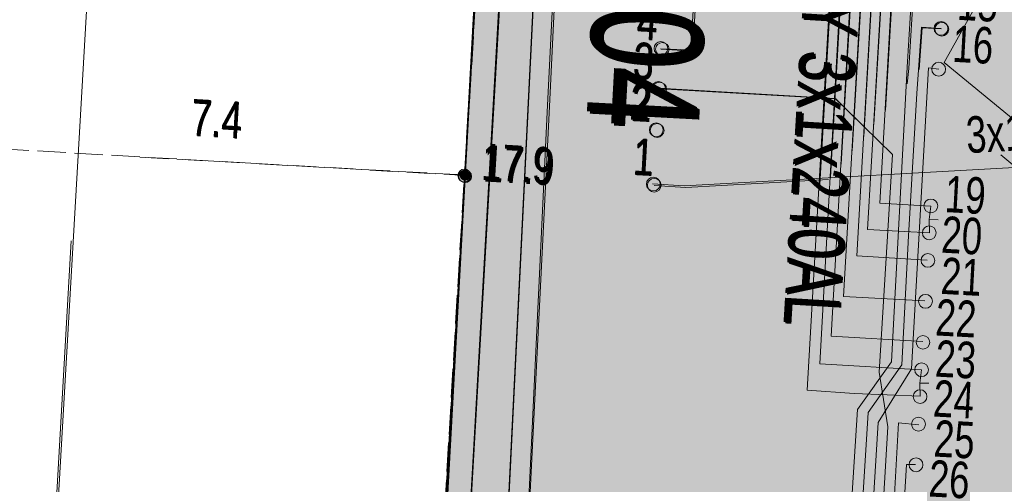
# Model space of a CAD drawing. Header units: metres. Extents: x -740 to 758, y -633 to 854.
# Tile 211 of 256: x -396 to -382, y 249 to 256. Entities that reach past the tile are written whole.
import ezdxf

# ---------------------------------------------------------------- set-up
doc = ezdxf.new("R2010")
doc.units = ezdxf.units.M
doc.header["$MEASUREMENT"] = 0
doc.linetypes.add('416_125', pattern=[0.5408, 0.416, -0.1248])
for name, color, linetype in [('Gis.LOVION', 7, 'Continuous'), ('Grundkarte.LOVION', 7, 'Continuous'), ('Grundkarte_Text.LOVION', 7, 'Continuous'), ('Strom.LOVION', 7, 'Continuous'), ('StromBemass.LOVION', 7, 'Continuous'), ('Telko.LOVION', 7, 'Continuous')]:
    doc.layers.add(name, color=color, linetype=linetype)
doc.styles.add('ERSTELLTER_STIL_1', font='arial.ttf')

msp = doc.modelspace()

# ---------------------------------------------------------------- hatches: boundary and pattern name
at = {"layer": 'Grundkarte.LOVION', "linetype": 'Continuous', "lineweight": 18}
for points in [[(-390.277, 247.866), (-390.426, 247.881), (-390.506, 246.277), (-374.922, 265.239), (-375.961, 265.285), (-375.982, 265.194), (-387.085, 265.705), (-387.076, 265.912), (-389.271, 265.993), (-389.479, 266.003), (-389.581, 263.717), (-389.405, 263.734)], [(-390.287, 247.874), (-390.436, 247.889), (-390.585, 245.48), (-390.494, 245.46), (-388.326, 245.347), (-388.316, 245.555), (-377.26, 244.921), (-377.263, 244.655), (-374.945, 244.527), (-374.044, 261.61), (-373.922, 263.986), (-373.866, 265.233), (-376.003, 265.32), (-375.992, 265.202), (-384.953, 265.568), (-389.628, 259.879)]]:
    msp.add_hatch(color=254, dxfattribs=at).paths.add_polyline_path(points)
at = {"layer": 'Strom.LOVION', "linetype": 'Continuous', "lineweight": 18}
for color, points in [(1, [(-382.947, 255.495), (-382.94, 255.506), (-382.934, 255.517), (-382.929, 255.528), (-382.926, 255.541), (-382.925, 255.553), (-382.925, 255.566), (-382.926, 255.578), (-382.93, 255.591), (-382.934, 255.602), (-382.94, 255.614), (-382.948, 255.624), (-382.957, 255.633), (-382.966, 255.641), (-382.977, 255.648), (-382.988, 255.653), (-383, 255.657), (-383.013, 255.659), (-383.026, 255.66), (-383.038, 255.659), (-383.051, 255.657), (-383.063, 255.653), (-383.074, 255.647), (-383.085, 255.641), (-383.094, 255.632), (-383.103, 255.623), (-383.11, 255.613), (-383.116, 255.602), (-383.121, 255.59), (-383.124, 255.578), (-383.126, 255.565), (-383.126, 255.553), (-383.124, 255.54), (-383.121, 255.528), (-383.116, 255.516), (-383.11, 255.505), (-383.103, 255.495), (-383.094, 255.486), (-383.084, 255.478), (-383.073, 255.471), (-383.062, 255.466), (-383.05, 255.462), (-383.038, 255.459), (-383.025, 255.459), (-383.012, 255.459), (-383, 255.462), (-382.988, 255.466), (-382.976, 255.471), (-382.966, 255.478), (-382.956, 255.486)]), (1, [(-382.936, 255.482), (-382.928, 255.493), (-382.922, 255.504), (-382.917, 255.516), (-382.914, 255.528), (-382.913, 255.54), (-382.913, 255.553), (-382.914, 255.566), (-382.918, 255.578), (-382.922, 255.59), (-382.928, 255.601), (-382.936, 255.611), (-382.945, 255.62), (-382.954, 255.628), (-382.965, 255.635), (-382.977, 255.64), (-382.989, 255.644), (-383.001, 255.647), (-383.014, 255.647), (-383.027, 255.647), (-383.039, 255.644), (-383.051, 255.64), (-383.062, 255.635), (-383.073, 255.628), (-383.083, 255.62), (-383.092, 255.611), (-383.099, 255.6), (-383.105, 255.589), (-383.11, 255.577), (-383.113, 255.565), (-383.114, 255.552), (-383.114, 255.54), (-383.113, 255.527), (-383.109, 255.515), (-383.105, 255.503), (-383.099, 255.492), (-383.091, 255.482), (-383.082, 255.473), (-383.073, 255.465), (-383.062, 255.458), (-383.05, 255.452), (-383.038, 255.449), (-383.026, 255.446), (-383.013, 255.445), (-383.001, 255.446), (-382.988, 255.449), (-382.976, 255.453), (-382.965, 255.458), (-382.954, 255.465), (-382.944, 255.473)]), (1, [(-387.038, 255.203), (-387.031, 255.213), (-387.025, 255.224), (-387.02, 255.236), (-387.017, 255.249), (-387.015, 255.261), (-387.016, 255.274), (-387.017, 255.287), (-387.02, 255.299), (-387.025, 255.311), (-387.031, 255.322), (-387.039, 255.332), (-387.047, 255.341), (-387.057, 255.349), (-387.068, 255.356), (-387.08, 255.361), (-387.092, 255.365), (-387.104, 255.368), (-387.117, 255.368), (-387.13, 255.368), (-387.142, 255.365), (-387.154, 255.361), (-387.166, 255.356), (-387.176, 255.349), (-387.186, 255.341), (-387.195, 255.332), (-387.202, 255.321), (-387.208, 255.31), (-387.213, 255.298), (-387.216, 255.286), (-387.218, 255.273), (-387.217, 255.261), (-387.216, 255.248), (-387.213, 255.236), (-387.208, 255.224), (-387.202, 255.213), (-387.194, 255.203), (-387.186, 255.193), (-387.176, 255.185), (-387.165, 255.178), (-387.153, 255.173), (-387.141, 255.169), (-387.129, 255.167), (-387.116, 255.166), (-387.103, 255.167), (-387.091, 255.169), (-387.079, 255.173), (-387.067, 255.179), (-387.057, 255.186), (-387.047, 255.194)]), (1, [(-387.02, 255.193), (-387.013, 255.203), (-387.007, 255.214), (-387.002, 255.225), (-386.999, 255.237), (-386.998, 255.249), (-386.998, 255.262), (-386.999, 255.274), (-387.003, 255.286), (-387.007, 255.297), (-387.013, 255.308), (-387.02, 255.318), (-387.029, 255.327), (-387.038, 255.335), (-387.049, 255.341), (-387.06, 255.347), (-387.072, 255.35), (-387.084, 255.353), (-387.096, 255.353), (-387.108, 255.353), (-387.121, 255.35), (-387.132, 255.346), (-387.143, 255.341), (-387.154, 255.334), (-387.163, 255.327), (-387.172, 255.318), (-387.179, 255.308), (-387.185, 255.297), (-387.189, 255.285), (-387.192, 255.273), (-387.194, 255.261), (-387.194, 255.249), (-387.192, 255.237), (-387.189, 255.225), (-387.185, 255.213), (-387.179, 255.202), (-387.171, 255.192), (-387.163, 255.183), (-387.153, 255.176), (-387.143, 255.169), (-387.132, 255.164), (-387.12, 255.16), (-387.108, 255.158), (-387.096, 255.157), (-387.083, 255.158), (-387.071, 255.16), (-387.059, 255.164), (-387.048, 255.169), (-387.038, 255.176), (-387.028, 255.184)]), (1, [(-382.982, 254.898), (-382.974, 254.908), (-382.968, 254.92), (-382.964, 254.931), (-382.96, 254.944), (-382.959, 254.956), (-382.959, 254.969), (-382.961, 254.981), (-382.964, 254.994), (-382.968, 255.005), (-382.975, 255.016), (-382.982, 255.027), (-382.991, 255.036), (-383.001, 255.044), (-383.011, 255.051), (-383.023, 255.056), (-383.035, 255.06), (-383.047, 255.062), (-383.06, 255.063), (-383.072, 255.062), (-383.085, 255.06), (-383.097, 255.056), (-383.108, 255.05), (-383.119, 255.043), (-383.129, 255.035), (-383.137, 255.026), (-383.145, 255.016), (-383.151, 255.005), (-383.155, 254.993), (-383.159, 254.981), (-383.16, 254.968), (-383.16, 254.956), (-383.158, 254.943), (-383.155, 254.931), (-383.151, 254.919), (-383.144, 254.908), (-383.137, 254.898), (-383.128, 254.889), (-383.118, 254.88), (-383.108, 254.874), (-383.096, 254.868), (-383.084, 254.865), (-383.072, 254.862), (-383.059, 254.861), (-383.047, 254.862), (-383.034, 254.865), (-383.022, 254.869), (-383.011, 254.874), (-383, 254.881), (-382.99, 254.889)]), (1, [(-387.073, 254.617), (-387.065, 254.628), (-387.059, 254.639), (-387.055, 254.65), (-387.052, 254.662), (-387.05, 254.675), (-387.05, 254.687), (-387.052, 254.7), (-387.055, 254.712), (-387.059, 254.724), (-387.066, 254.735), (-387.073, 254.745), (-387.082, 254.754), (-387.091, 254.762), (-387.102, 254.769), (-387.113, 254.774), (-387.125, 254.778), (-387.138, 254.78), (-387.15, 254.781), (-387.163, 254.78), (-387.175, 254.778), (-387.187, 254.774), (-387.198, 254.768), (-387.209, 254.762), (-387.218, 254.753), (-387.227, 254.744), (-387.234, 254.734), (-387.24, 254.723), (-387.245, 254.711), (-387.248, 254.699), (-387.249, 254.687), (-387.249, 254.674), (-387.248, 254.662), (-387.245, 254.65), (-387.24, 254.638), (-387.234, 254.627), (-387.227, 254.617), (-387.218, 254.608), (-387.208, 254.6), (-387.198, 254.593), (-387.186, 254.588), (-387.174, 254.584), (-387.162, 254.582), (-387.149, 254.581), (-387.137, 254.582), (-387.125, 254.584), (-387.113, 254.588), (-387.101, 254.593), (-387.091, 254.6), (-387.081, 254.608)]), (1, [(-387.058, 254.605), (-387.05, 254.615), (-387.044, 254.627), (-387.04, 254.638), (-387.036, 254.651), (-387.035, 254.663), (-387.035, 254.676), (-387.037, 254.689), (-387.04, 254.701), (-387.045, 254.713), (-387.051, 254.724), (-387.058, 254.735), (-387.067, 254.744), (-387.077, 254.752), (-387.088, 254.759), (-387.099, 254.764), (-387.111, 254.768), (-387.124, 254.77), (-387.137, 254.771), (-387.149, 254.77), (-387.162, 254.768), (-387.174, 254.764), (-387.185, 254.758), (-387.196, 254.751), (-387.206, 254.743), (-387.215, 254.734), (-387.222, 254.724), (-387.228, 254.712), (-387.233, 254.701), (-387.236, 254.688), (-387.238, 254.676), (-387.238, 254.663), (-387.236, 254.65), (-387.233, 254.638), (-387.228, 254.626), (-387.222, 254.615), (-387.214, 254.605), (-387.206, 254.595), (-387.196, 254.587), (-387.185, 254.58), (-387.173, 254.575), (-387.161, 254.571), (-387.149, 254.569), (-387.136, 254.568), (-387.123, 254.569), (-387.111, 254.571), (-387.099, 254.575), (-387.087, 254.581), (-387.076, 254.588), (-387.067, 254.596)]), (230, [(-387.106, 254.013), (-387.099, 254.023), (-387.093, 254.034), (-387.088, 254.046), (-387.085, 254.058), (-387.084, 254.07), (-387.084, 254.083), (-387.085, 254.095), (-387.089, 254.108), (-387.093, 254.119), (-387.099, 254.13), (-387.107, 254.141), (-387.115, 254.15), (-387.125, 254.158), (-387.136, 254.164), (-387.147, 254.17), (-387.159, 254.174), (-387.172, 254.176), (-387.184, 254.177), (-387.197, 254.176), (-387.209, 254.173), (-387.221, 254.169), (-387.232, 254.164), (-387.243, 254.157), (-387.253, 254.149), (-387.261, 254.14), (-387.269, 254.13), (-387.275, 254.119), (-387.279, 254.107), (-387.282, 254.095), (-387.284, 254.082), (-387.284, 254.07), (-387.282, 254.057), (-387.279, 254.045), (-387.274, 254.033), (-387.268, 254.022), (-387.261, 254.012), (-387.252, 254.003), (-387.243, 253.995), (-387.232, 253.988), (-387.22, 253.983), (-387.208, 253.979), (-387.196, 253.977), (-387.184, 253.976), (-387.171, 253.977), (-387.159, 253.979), (-387.147, 253.983), (-387.135, 253.989), (-387.125, 253.995), (-387.115, 254.003)]), (230, [(-387.094, 254.003), (-387.086, 254.013), (-387.08, 254.024), (-387.076, 254.036), (-387.073, 254.048), (-387.071, 254.061), (-387.071, 254.074), (-387.073, 254.086), (-387.076, 254.099), (-387.081, 254.11), (-387.087, 254.121), (-387.094, 254.132), (-387.103, 254.141), (-387.113, 254.149), (-387.123, 254.156), (-387.135, 254.161), (-387.147, 254.165), (-387.159, 254.167), (-387.172, 254.168), (-387.185, 254.167), (-387.197, 254.165), (-387.209, 254.161), (-387.221, 254.155), (-387.231, 254.148), (-387.241, 254.14), (-387.25, 254.131), (-387.257, 254.121), (-387.263, 254.11), (-387.268, 254.098), (-387.271, 254.086), (-387.272, 254.073), (-387.272, 254.06), (-387.271, 254.048), (-387.268, 254.036), (-387.263, 254.024), (-387.257, 254.013), (-387.249, 254.002), (-387.241, 253.993), (-387.231, 253.985), (-387.22, 253.978), (-387.209, 253.973), (-387.197, 253.969), (-387.184, 253.967), (-387.171, 253.966), (-387.159, 253.967), (-387.146, 253.969), (-387.134, 253.973), (-387.123, 253.979), (-387.112, 253.986), (-387.102, 253.994)]), (1, [(-387.148, 253.219), (-387.141, 253.229), (-387.135, 253.24), (-387.13, 253.252), (-387.127, 253.264), (-387.126, 253.277), (-387.126, 253.29), (-387.127, 253.302), (-387.131, 253.315), (-387.135, 253.326), (-387.141, 253.338), (-387.149, 253.348), (-387.158, 253.357), (-387.167, 253.365), (-387.178, 253.372), (-387.19, 253.377), (-387.202, 253.381), (-387.214, 253.384), (-387.227, 253.384), (-387.24, 253.384), (-387.252, 253.381), (-387.264, 253.377), (-387.276, 253.372), (-387.287, 253.365), (-387.296, 253.357), (-387.305, 253.347), (-387.313, 253.337), (-387.319, 253.326), (-387.323, 253.314), (-387.326, 253.302), (-387.328, 253.289), (-387.328, 253.276), (-387.326, 253.264), (-387.323, 253.251), (-387.318, 253.24), (-387.312, 253.228), (-387.305, 253.218), (-387.296, 253.209), (-387.286, 253.201), (-387.275, 253.194), (-387.264, 253.189), (-387.252, 253.185), (-387.239, 253.182), (-387.226, 253.182), (-387.214, 253.182), (-387.201, 253.185), (-387.189, 253.189), (-387.178, 253.194), (-387.167, 253.201), (-387.157, 253.209)]), (1, [(-387.136, 253.203), (-387.129, 253.213), (-387.123, 253.224), (-387.118, 253.236), (-387.115, 253.248), (-387.113, 253.26), (-387.114, 253.273), (-387.115, 253.285), (-387.118, 253.298), (-387.123, 253.309), (-387.129, 253.32), (-387.137, 253.331), (-387.145, 253.34), (-387.155, 253.348), (-387.166, 253.355), (-387.177, 253.36), (-387.189, 253.364), (-387.202, 253.366), (-387.214, 253.367), (-387.227, 253.366), (-387.239, 253.364), (-387.251, 253.36), (-387.262, 253.354), (-387.273, 253.347), (-387.283, 253.339), (-387.291, 253.33), (-387.299, 253.32), (-387.305, 253.309), (-387.309, 253.297), (-387.313, 253.285), (-387.314, 253.272), (-387.314, 253.26), (-387.312, 253.247), (-387.309, 253.235), (-387.305, 253.223), (-387.298, 253.212), (-387.291, 253.202), (-387.282, 253.193), (-387.273, 253.185), (-387.262, 253.178), (-387.25, 253.173), (-387.238, 253.169), (-387.226, 253.167), (-387.213, 253.166), (-387.201, 253.167), (-387.188, 253.169), (-387.177, 253.173), (-387.165, 253.178), (-387.154, 253.185), (-387.145, 253.193)]), (1, [(-383.096, 252.899), (-383.088, 252.909), (-383.082, 252.92), (-383.078, 252.932), (-383.075, 252.944), (-383.073, 252.957), (-383.073, 252.969), (-383.075, 252.982), (-383.078, 252.994), (-383.083, 253.006), (-383.089, 253.017), (-383.096, 253.027), (-383.105, 253.036), (-383.115, 253.044), (-383.125, 253.051), (-383.137, 253.056), (-383.149, 253.06), (-383.161, 253.062), (-383.174, 253.063), (-383.187, 253.062), (-383.199, 253.06), (-383.211, 253.056), (-383.222, 253.051), (-383.233, 253.044), (-383.243, 253.036), (-383.251, 253.026), (-383.259, 253.016), (-383.265, 253.005), (-383.269, 252.993), (-383.272, 252.981), (-383.274, 252.969), (-383.274, 252.956), (-383.272, 252.943), (-383.269, 252.931), (-383.264, 252.919), (-383.258, 252.908), (-383.251, 252.898), (-383.242, 252.889), (-383.232, 252.881), (-383.222, 252.874), (-383.21, 252.869), (-383.198, 252.865), (-383.186, 252.863), (-383.173, 252.862), (-383.161, 252.863), (-383.148, 252.865), (-383.136, 252.869), (-383.125, 252.874), (-383.114, 252.881), (-383.104, 252.889)]), (1, [(-383.118, 252.506), (-383.11, 252.516), (-383.104, 252.527), (-383.099, 252.539), (-383.096, 252.551), (-383.095, 252.564), (-383.095, 252.576), (-383.096, 252.589), (-383.1, 252.601), (-383.104, 252.613), (-383.111, 252.624), (-383.118, 252.634), (-383.127, 252.644), (-383.137, 252.652), (-383.147, 252.659), (-383.159, 252.664), (-383.171, 252.668), (-383.183, 252.67), (-383.196, 252.671), (-383.209, 252.67), (-383.221, 252.668), (-383.233, 252.664), (-383.245, 252.658), (-383.255, 252.651), (-383.265, 252.643), (-383.274, 252.634), (-383.281, 252.624), (-383.287, 252.613), (-383.292, 252.601), (-383.295, 252.588), (-383.297, 252.576), (-383.297, 252.563), (-383.295, 252.551), (-383.292, 252.538), (-383.287, 252.526), (-383.281, 252.515), (-383.273, 252.505), (-383.265, 252.496), (-383.255, 252.488), (-383.244, 252.481), (-383.233, 252.476), (-383.221, 252.472), (-383.208, 252.469), (-383.195, 252.469), (-383.183, 252.47), (-383.17, 252.472), (-383.158, 252.476), (-383.147, 252.481), (-383.136, 252.488), (-383.126, 252.496)]), (1, [(-383.14, 252.103), (-383.133, 252.113), (-383.127, 252.124), (-383.122, 252.136), (-383.119, 252.148), (-383.117, 252.161), (-383.118, 252.173), (-383.119, 252.186), (-383.122, 252.198), (-383.127, 252.209), (-383.133, 252.22), (-383.14, 252.23), (-383.149, 252.24), (-383.159, 252.247), (-383.169, 252.254), (-383.181, 252.259), (-383.193, 252.263), (-383.205, 252.266), (-383.217, 252.266), (-383.23, 252.265), (-383.242, 252.263), (-383.254, 252.259), (-383.265, 252.254), (-383.276, 252.247), (-383.285, 252.239), (-383.294, 252.23), (-383.301, 252.22), (-383.307, 252.209), (-383.312, 252.197), (-383.315, 252.185), (-383.317, 252.173), (-383.316, 252.16), (-383.315, 252.148), (-383.312, 252.136), (-383.307, 252.124), (-383.301, 252.113), (-383.294, 252.103), (-383.285, 252.094), (-383.275, 252.086), (-383.265, 252.079), (-383.253, 252.074), (-383.241, 252.07), (-383.229, 252.068), (-383.217, 252.067), (-383.204, 252.068), (-383.192, 252.07), (-383.18, 252.074), (-383.169, 252.079), (-383.158, 252.086), (-383.149, 252.094)]), (1, [(-383.174, 251.505), (-383.167, 251.515), (-383.161, 251.527), (-383.156, 251.538), (-383.153, 251.551), (-383.151, 251.563), (-383.151, 251.576), (-383.153, 251.588), (-383.156, 251.601), (-383.161, 251.612), (-383.167, 251.624), (-383.174, 251.634), (-383.183, 251.643), (-383.193, 251.651), (-383.204, 251.658), (-383.215, 251.663), (-383.227, 251.667), (-383.24, 251.669), (-383.252, 251.67), (-383.265, 251.669), (-383.277, 251.667), (-383.289, 251.663), (-383.301, 251.657), (-383.312, 251.651), (-383.321, 251.643), (-383.33, 251.633), (-383.337, 251.623), (-383.343, 251.612), (-383.348, 251.6), (-383.351, 251.588), (-383.353, 251.575), (-383.353, 251.563), (-383.351, 251.55), (-383.348, 251.538), (-383.343, 251.526), (-383.337, 251.515), (-383.329, 251.505), (-383.321, 251.495), (-383.311, 251.487), (-383.3, 251.481), (-383.289, 251.475), (-383.277, 251.471), (-383.264, 251.469), (-383.252, 251.468), (-383.239, 251.469), (-383.227, 251.472), (-383.215, 251.476), (-383.203, 251.481), (-383.192, 251.488), (-383.183, 251.496)]), (1, [(-383.211, 250.906), (-383.204, 250.916), (-383.198, 250.927), (-383.193, 250.938), (-383.19, 250.95), (-383.189, 250.963), (-383.189, 250.975), (-383.19, 250.988), (-383.193, 251), (-383.198, 251.011), (-383.204, 251.022), (-383.211, 251.032), (-383.22, 251.041), (-383.23, 251.049), (-383.24, 251.056), (-383.252, 251.061), (-383.263, 251.065), (-383.276, 251.067), (-383.288, 251.068), (-383.301, 251.067), (-383.313, 251.065), (-383.325, 251.061), (-383.336, 251.056), (-383.346, 251.049), (-383.356, 251.041), (-383.365, 251.032), (-383.372, 251.022), (-383.378, 251.011), (-383.382, 250.999), (-383.385, 250.987), (-383.387, 250.975), (-383.387, 250.962), (-383.385, 250.95), (-383.382, 250.938), (-383.378, 250.926), (-383.371, 250.915), (-383.364, 250.905), (-383.356, 250.896), (-383.346, 250.888), (-383.335, 250.882), (-383.324, 250.876), (-383.312, 250.873), (-383.3, 250.87), (-383.287, 250.869), (-383.275, 250.87), (-383.263, 250.873), (-383.251, 250.877), (-383.24, 250.882), (-383.229, 250.889), (-383.22, 250.897)]), (1, [(-383.231, 250.505), (-383.224, 250.515), (-383.218, 250.526), (-383.213, 250.538), (-383.21, 250.55), (-383.209, 250.563), (-383.209, 250.575), (-383.21, 250.588), (-383.214, 250.6), (-383.218, 250.612), (-383.224, 250.623), (-383.232, 250.633), (-383.24, 250.642), (-383.25, 250.65), (-383.261, 250.657), (-383.272, 250.662), (-383.284, 250.666), (-383.297, 250.668), (-383.309, 250.669), (-383.322, 250.668), (-383.334, 250.666), (-383.346, 250.662), (-383.358, 250.657), (-383.368, 250.65), (-383.378, 250.642), (-383.387, 250.632), (-383.394, 250.622), (-383.4, 250.611), (-383.405, 250.599), (-383.408, 250.587), (-383.409, 250.575), (-383.409, 250.562), (-383.408, 250.549), (-383.404, 250.537), (-383.4, 250.526), (-383.394, 250.515), (-383.386, 250.504), (-383.378, 250.495), (-383.368, 250.487), (-383.357, 250.48), (-383.346, 250.475), (-383.334, 250.471), (-383.321, 250.469), (-383.309, 250.468), (-383.296, 250.469), (-383.284, 250.471), (-383.272, 250.475), (-383.26, 250.481), (-383.25, 250.488), (-383.24, 250.496)]), (1, [(-383.253, 250.112), (-383.245, 250.123), (-383.239, 250.134), (-383.235, 250.145), (-383.231, 250.158), (-383.23, 250.17), (-383.23, 250.183), (-383.232, 250.195), (-383.235, 250.207), (-383.239, 250.219), (-383.246, 250.23), (-383.253, 250.24), (-383.262, 250.249), (-383.271, 250.257), (-383.282, 250.264), (-383.293, 250.269), (-383.305, 250.273), (-383.318, 250.276), (-383.33, 250.276), (-383.343, 250.276), (-383.355, 250.273), (-383.367, 250.269), (-383.379, 250.264), (-383.389, 250.257), (-383.399, 250.249), (-383.408, 250.24), (-383.415, 250.23), (-383.421, 250.219), (-383.426, 250.207), (-383.429, 250.195), (-383.43, 250.182), (-383.43, 250.169), (-383.429, 250.157), (-383.425, 250.145), (-383.421, 250.133), (-383.415, 250.122), (-383.407, 250.112), (-383.398, 250.103), (-383.389, 250.095), (-383.378, 250.088), (-383.367, 250.083), (-383.355, 250.079), (-383.342, 250.077), (-383.33, 250.076), (-383.317, 250.077), (-383.305, 250.079), (-383.293, 250.083), (-383.281, 250.088), (-383.271, 250.095), (-383.261, 250.103)]), (1, [(-383.276, 249.707), (-383.268, 249.717), (-383.262, 249.729), (-383.257, 249.741), (-383.254, 249.753), (-383.253, 249.766), (-383.253, 249.778), (-383.254, 249.791), (-383.258, 249.803), (-383.262, 249.815), (-383.269, 249.827), (-383.276, 249.837), (-383.285, 249.846), (-383.295, 249.854), (-383.306, 249.861), (-383.317, 249.866), (-383.329, 249.87), (-383.342, 249.873), (-383.355, 249.874), (-383.368, 249.873), (-383.38, 249.87), (-383.392, 249.866), (-383.404, 249.861), (-383.415, 249.854), (-383.424, 249.846), (-383.433, 249.836), (-383.441, 249.826), (-383.447, 249.815), (-383.451, 249.803), (-383.454, 249.79), (-383.456, 249.778), (-383.456, 249.765), (-383.454, 249.752), (-383.451, 249.74), (-383.446, 249.728), (-383.44, 249.717), (-383.433, 249.707), (-383.424, 249.697), (-383.414, 249.689), (-383.403, 249.682), (-383.392, 249.677), (-383.379, 249.673), (-383.367, 249.671), (-383.354, 249.67), (-383.341, 249.671), (-383.329, 249.673), (-383.317, 249.677), (-383.305, 249.683), (-383.294, 249.69), (-383.284, 249.698)]), (1, [(-383.312, 249.114), (-383.304, 249.125), (-383.298, 249.136), (-383.294, 249.148), (-383.29, 249.16), (-383.289, 249.173), (-383.289, 249.186), (-383.291, 249.198), (-383.294, 249.21), (-383.299, 249.222), (-383.305, 249.233), (-383.312, 249.244), (-383.321, 249.253), (-383.331, 249.261), (-383.342, 249.268), (-383.353, 249.273), (-383.365, 249.277), (-383.378, 249.279), (-383.39, 249.28), (-383.403, 249.279), (-383.416, 249.277), (-383.428, 249.273), (-383.439, 249.267), (-383.45, 249.261), (-383.46, 249.252), (-383.468, 249.243), (-383.476, 249.233), (-383.482, 249.222), (-383.487, 249.21), (-383.49, 249.197), (-383.491, 249.185), (-383.491, 249.172), (-383.49, 249.16), (-383.486, 249.147), (-383.482, 249.135), (-383.475, 249.124), (-383.468, 249.114), (-383.459, 249.105), (-383.449, 249.097), (-383.439, 249.09), (-383.427, 249.085), (-383.415, 249.081), (-383.402, 249.078), (-383.39, 249.078), (-383.377, 249.078), (-383.365, 249.081), (-383.352, 249.085), (-383.341, 249.09), (-383.33, 249.097), (-383.32, 249.105)])]:
    msp.add_hatch(color=color, dxfattribs=at).paths.add_polyline_path(points)
at = {"layer": 'StromBemass.LOVION', "linetype": 'Continuous', "lineweight": 13}
for points in [[(-389.915, 253.347), (-389.908, 253.357), (-389.903, 253.367), (-389.898, 253.378), (-389.895, 253.39), (-389.894, 253.401), (-389.894, 253.413), (-389.896, 253.425), (-389.899, 253.437), (-389.903, 253.448), (-389.909, 253.458), (-389.916, 253.468), (-389.924, 253.476), (-389.933, 253.484), (-389.943, 253.49), (-389.954, 253.495), (-389.965, 253.499), (-389.977, 253.501), (-389.989, 253.502), (-390.001, 253.501), (-390.012, 253.499), (-390.024, 253.495), (-390.034, 253.49), (-390.044, 253.483), (-390.053, 253.476), (-390.062, 253.467), (-390.069, 253.458), (-390.074, 253.447), (-390.079, 253.436), (-390.081, 253.425), (-390.083, 253.413), (-390.083, 253.401), (-390.081, 253.389), (-390.078, 253.378), (-390.074, 253.367), (-390.068, 253.356), (-390.061, 253.347), (-390.053, 253.338), (-390.044, 253.33), (-390.034, 253.324), (-390.023, 253.319), (-390.012, 253.315), (-390, 253.313), (-389.988, 253.312), (-389.976, 253.313), (-389.965, 253.316), (-389.953, 253.319), (-389.943, 253.324), (-389.933, 253.331), (-389.923, 253.338)], [(-389.904, 253.337), (-389.897, 253.347), (-389.892, 253.357), (-389.888, 253.368), (-389.885, 253.379), (-389.883, 253.391), (-389.883, 253.403), (-389.885, 253.414), (-389.888, 253.425), (-389.892, 253.436), (-389.898, 253.447), (-389.905, 253.456), (-389.913, 253.465), (-389.922, 253.472), (-389.932, 253.478), (-389.942, 253.483), (-389.953, 253.487), (-389.965, 253.489), (-389.977, 253.49), (-389.988, 253.489), (-390, 253.487), (-390.011, 253.483), (-390.022, 253.478), (-390.031, 253.472), (-390.04, 253.464), (-390.048, 253.456), (-390.055, 253.446), (-390.061, 253.436), (-390.065, 253.425), (-390.068, 253.414), (-390.069, 253.402), (-390.069, 253.39), (-390.068, 253.379), (-390.065, 253.367), (-390.061, 253.356), (-390.055, 253.346), (-390.048, 253.337), (-390.04, 253.328), (-390.031, 253.321), (-390.021, 253.315), (-390.01, 253.31), (-389.999, 253.306), (-389.988, 253.304), (-389.976, 253.303), (-389.964, 253.304), (-389.953, 253.306), (-389.942, 253.31), (-389.931, 253.315), (-389.921, 253.321), (-389.912, 253.329)], [(-389.935, 253.372), (-389.931, 253.379), (-389.927, 253.386), (-389.924, 253.394), (-389.922, 253.402), (-389.921, 253.41), (-389.921, 253.418), (-389.922, 253.426), (-389.924, 253.434), (-389.927, 253.442), (-389.931, 253.449), (-389.936, 253.456), (-389.941, 253.462), (-389.948, 253.467), (-389.954, 253.471), (-389.962, 253.475), (-389.97, 253.477), (-389.978, 253.479), (-389.986, 253.479), (-389.994, 253.479), (-390.002, 253.477), (-390.01, 253.474), (-390.017, 253.471), (-390.024, 253.467), (-390.031, 253.461), (-390.036, 253.455), (-390.041, 253.449), (-390.045, 253.441), (-390.048, 253.434), (-390.05, 253.426), (-390.051, 253.418), (-390.051, 253.41), (-390.05, 253.401), (-390.048, 253.394), (-390.045, 253.386), (-390.041, 253.379), (-390.036, 253.372), (-390.03, 253.366), (-390.024, 253.361), (-390.017, 253.357), (-390.01, 253.353), (-390.002, 253.351), (-389.994, 253.349), (-389.986, 253.349), (-389.977, 253.349), (-389.969, 253.351), (-389.962, 253.353), (-389.954, 253.357), (-389.947, 253.361), (-389.941, 253.366)], [(-389.933, 253.37), (-389.928, 253.377), (-389.924, 253.384), (-389.921, 253.392), (-389.919, 253.4), (-389.918, 253.408), (-389.918, 253.416), (-389.919, 253.424), (-389.921, 253.432), (-389.924, 253.44), (-389.928, 253.447), (-389.933, 253.453), (-389.939, 253.459), (-389.945, 253.464), (-389.952, 253.469), (-389.959, 253.472), (-389.967, 253.475), (-389.975, 253.476), (-389.983, 253.477), (-389.991, 253.476), (-389.999, 253.475), (-390.007, 253.472), (-390.015, 253.469), (-390.021, 253.464), (-390.028, 253.459), (-390.033, 253.453), (-390.038, 253.446), (-390.042, 253.439), (-390.045, 253.432), (-390.047, 253.424), (-390.048, 253.416), (-390.048, 253.407), (-390.047, 253.399), (-390.045, 253.391), (-390.042, 253.384), (-390.038, 253.377), (-390.033, 253.37), (-390.027, 253.364), (-390.021, 253.359), (-390.014, 253.355), (-390.007, 253.351), (-389.999, 253.349), (-389.991, 253.347), (-389.983, 253.347), (-389.975, 253.347), (-389.967, 253.349), (-389.959, 253.351), (-389.952, 253.355), (-389.945, 253.359), (-389.938, 253.364)], [(-389.926, 253.368), (-389.921, 253.374), (-389.918, 253.381), (-389.915, 253.388), (-389.913, 253.396), (-389.912, 253.404), (-389.912, 253.411), (-389.913, 253.419), (-389.915, 253.427), (-389.918, 253.434), (-389.922, 253.44), (-389.926, 253.447), (-389.932, 253.452), (-389.938, 253.457), (-389.944, 253.461), (-389.951, 253.465), (-389.958, 253.467), (-389.966, 253.469), (-389.974, 253.469), (-389.982, 253.468), (-389.989, 253.467), (-389.997, 253.465), (-390.004, 253.461), (-390.01, 253.457), (-390.016, 253.452), (-390.021, 253.446), (-390.026, 253.44), (-390.03, 253.433), (-390.032, 253.426), (-390.034, 253.419), (-390.035, 253.411), (-390.035, 253.403), (-390.034, 253.395), (-390.032, 253.388), (-390.029, 253.381), (-390.026, 253.374), (-390.021, 253.368), (-390.016, 253.362), (-390.01, 253.357), (-390.003, 253.353), (-389.996, 253.35), (-389.989, 253.347), (-389.981, 253.346), (-389.973, 253.345), (-389.966, 253.346), (-389.958, 253.347), (-389.951, 253.35), (-389.944, 253.353), (-389.937, 253.357), (-389.931, 253.362)], [(-389.923, 253.365), (-389.918, 253.372), (-389.914, 253.379), (-389.911, 253.386), (-389.909, 253.394), (-389.908, 253.401), (-389.908, 253.409), (-389.909, 253.417), (-389.911, 253.425), (-389.914, 253.432), (-389.918, 253.439), (-389.923, 253.445), (-389.928, 253.451), (-389.934, 253.456), (-389.941, 253.46), (-389.948, 253.464), (-389.956, 253.466), (-389.963, 253.467), (-389.971, 253.468), (-389.979, 253.467), (-389.987, 253.466), (-389.994, 253.463), (-390.002, 253.46), (-390.008, 253.456), (-390.014, 253.451), (-390.02, 253.445), (-390.024, 253.439), (-390.028, 253.432), (-390.031, 253.424), (-390.033, 253.417), (-390.034, 253.409), (-390.034, 253.401), (-390.033, 253.393), (-390.031, 253.386), (-390.028, 253.378), (-390.024, 253.371), (-390.019, 253.365), (-390.014, 253.359), (-390.008, 253.354), (-390.001, 253.35), (-389.994, 253.347), (-389.987, 253.344), (-389.979, 253.343), (-389.971, 253.342), (-389.963, 253.343), (-389.955, 253.344), (-389.948, 253.347), (-389.941, 253.35), (-389.934, 253.354), (-389.928, 253.359)]]:
    msp.add_hatch(color=7, dxfattribs=at).paths.add_polyline_path(points)

# ---------------------------------------------------------------- linework, layer by layer
at = {"layer": 'Gis.LOVION', "color": 44, "linetype": 'Continuous', "lineweight": 18}
for points in [[(-389.06, 260.57), (-380.357, 260.121), (-381.183, 245.75), (-390.036, 246.214), (-389.232, 260.361)], [(-389.988, 246.875), (-389.2, 260.577), (-380.347, 260.112), (-380.44, 258.493)]]:
    msp.add_lwpolyline(points, dxfattribs=at)
at = {"layer": 'Grundkarte.LOVION', "color": 8, "linetype": 'Continuous', "lineweight": 18}
for points in [[(-370.986, 270.027), (-394.613, 271.353), (-396.476, 239.014)], [(-396.476, 239.014), (-394.613, 271.353), (-370.986, 270.027)], [(-390.506, 246.277), (-390.426, 247.881), (-390.277, 247.866), (-389.405, 263.734), (-389.581, 263.717), (-389.479, 266.003), (-389.271, 265.993), (-387.076, 265.912), (-387.085, 265.705), (-375.982, 265.194), (-375.961, 265.285), (-374.922, 265.239)], [(-384.953, 265.568), (-375.992, 265.202), (-376.003, 265.32), (-373.866, 265.233), (-373.922, 263.986), (-374.044, 261.61), (-374.945, 244.527), (-377.263, 244.655), (-377.26, 244.921), (-388.316, 245.555), (-388.326, 245.347), (-390.494, 245.46), (-390.585, 245.48), (-390.436, 247.889), (-390.287, 247.874), (-389.628, 259.879)]]:
    msp.add_lwpolyline(points, dxfattribs=at)
msp.add_lwpolyline([(-346.975, 228.7), (-396.929, 231.471), (-395.73, 252.455), (-396.929, 231.471), (-346.975, 228.7), (-345.072, 262.137)], close=True, dxfattribs=at)
at = {"layer": 'Strom.LOVION', "color": 34, "linetype": 'Continuous', "lineweight": 18}
for points in [[(-390.384, 246.392), (-388.923, 271.495), (-373.577, 270.676), (-373.783, 266.591)], [(-380.463, 271.031), (-373.587, 270.684), (-375.398, 234.641), (-391.034, 235.565), (-389.602, 259.911)]]:
    msp.add_lwpolyline(points, dxfattribs=at)
at = {"layer": 'Strom.LOVION', "color": 1, "linetype": 'Continuous', "lineweight": 18}
for points in [[(-389.063, 269.457), (-389.047, 269.444), (-383.577, 269.121), (-382.983, 269.091), (-383.043, 268.036), (-383.712, 256.444), (-383.834, 254.363)], [(-389.078, 269.308), (-384.261, 269.01), (-383.904, 268.986), (-383.941, 268.155), (-384.362, 260.828), (-384.798, 253.19)], [(-389.122, 268.698), (-384.142, 268.401), (-383.474, 268.363), (-383.558, 267.114), (-384.1, 257.544), (-384.322, 253.768)], [(-389.108, 268.551), (-383.651, 268.213), (-383.187, 268.155), (-383.318, 265.866), (-383.714, 259.03), (-384.005, 254.154)], [(-389.167, 267.954), (-384.366, 267.67), (-383.815, 267.62), (-383.917, 265.793), (-384.496, 255.85), (-384.639, 253.383)], [(-383.065, 267.865), (-383.722, 256.452), (-383.917, 253.004), (-383.174, 252.959)], [(-389.181, 267.643), (-384.202, 267.346), (-383.384, 267.293), (-383.525, 264.959), (-384.151, 253.977)], [(-383.236, 267.657), (-383.344, 265.887), (-383.724, 259.038), (-384.101, 252.617), (-383.195, 252.572)], [(-389.183, 267.509), (-385.957, 267.308), (-385.996, 266.801), (-386.652, 255.225), (-387.113, 255.254)], [(-389.182, 267.347), (-385.971, 267.158), (-383.712, 267.025), (-383.799, 265.346), (-384.321, 256.325), (-384.481, 253.575)], [(-383.566, 267.255), (-383.568, 267.122), (-384.11, 257.552), (-384.448, 251.637), (-383.26, 251.576)], [(-383.514, 267.319), (-383.41, 267.315), (-383.535, 264.967), (-384.255, 252.232), (-383.229, 252.17)], [(-383.751, 267.03), (-383.722, 267.033), (-383.809, 265.354), (-384.331, 256.333), (-384.628, 251.058), (-383.291, 250.982)], [(-383.857, 266.901), (-383.927, 265.801), (-384.506, 255.858), (-384.796, 250.657), (-383.309, 250.566)], [(-384.029, 266.692), (-384.372, 260.836), (-384.98, 250.27), (-384.295, 250.219), (-383.33, 250.18)], [(-386.155, 264.105), (-386.678, 255.246), (-387.123, 255.262)], [(-382.998, 256.153), (-383.446, 256.198), (-383.52, 254.994), (-383.749, 250.686), (-384.243, 249.987), (-384.344, 248.455), (-384.474, 246.004), (-385.168, 242.375), (-385.417, 240.991), (-385.578, 240.369), (-387.37, 238.746), (-387.41, 238.402), (-387.439, 237.941)], [(-382.988, 256.145), (-383.42, 256.177), (-383.494, 254.972), (-383.517, 254.748)], [(-383.029, 255.559), (-383.311, 255.576), (-383.379, 254.608), (-383.501, 252.528), (-383.597, 250.641), (-384.091, 249.943), (-384.182, 248.456), (-384.325, 245.989), (-385.029, 242.314), (-385.354, 240.642), (-385.436, 240.28), (-387.202, 238.688), (-387.255, 238.328), (-387.277, 237.942)], [(-383.019, 255.551), (-383.301, 255.568), (-383.345, 254.957)], [(-383.059, 254.965), (-383.209, 254.98), (-383.458, 250.581), (-383.943, 249.795), (-384.175, 245.974), (-385.212, 240.553), (-385.081, 240.122), (-385.19, 238.516)], [(-387.14, 254.684), (-384.569, 254.536), (-383.735, 253.717), (-383.927, 250.535), (-383.804, 249.735), (-384.026, 245.959), (-385.039, 240.599), (-384.921, 240.153), (-385.023, 238.621)], [(-387.13, 254.676), (-384.559, 254.528), (-384.085, 254.057)], [(-387.24, 253.285), (-386.779, 253.256), (-381.164, 253.569)], [(-387.214, 253.264), (-386.753, 253.235), (-384.666, 253.35)], [(-383.349, 249.764), (-383.647, 249.794), (-383.861, 245.931), (-384.903, 240.568), (-387.076, 238.612), (-387.114, 237.943)], [(-383.396, 249.183), (-383.529, 249.185), (-383.725, 245.9), (-384.44, 242.18)]]:
    msp.add_lwpolyline(points, dxfattribs=at)
at = {"layer": 'Strom.LOVION', "color": 150, "linetype": 'Continuous', "lineweight": 18}
for points in [[(-388.485, 265.967), (-389.394, 247.598)], [(-389.064, 247.999), (-388.745, 254.415), (-388.19, 265.966)], [(-389.193, 245.602), (-388.771, 254.436), (-388.427, 261.341)], [(-388.73, 260.972), (-389.798, 239.395), (-387.669, 239.234), (-387.519, 239.056), (-387.765, 235.382), (-388.149, 229.478), (-388.312, 228.885), (-390.873, 227.113), (-395.217, 224.087), (-404.625, 217.522)]]:
    msp.add_lwpolyline(points, dxfattribs=at)
at = {"layer": 'Strom.LOVION', "color": 9, "linetype": 'Continuous', "lineweight": 18}
msp.add_lwpolyline([(-382.153, 253.709), (-381.687, 253.326)], dxfattribs=at)
at = {"layer": 'Strom.LOVION', "color": 49, "linetype": 'Continuous', "lineweight": 18}
for points in [[(-383.174, 252.959), (-383.199, 252.764), (-383.066, 252.762), (-383.199, 252.764), (-383.195, 252.572)], [(-383.309, 250.566), (-383.334, 250.372), (-383.201, 250.37), (-383.334, 250.372), (-383.33, 250.18)]]:
    msp.add_lwpolyline(points, dxfattribs=at)
at = {"layer": 'Strom.LOVION', "color": 7, "linetype": 'Continuous', "lineweight": 13}
for centre, radius in [((-383.025, 255.559), 0.101), ((-383.014, 255.546), 0.101), ((-387.116, 255.267), 0.101), ((-387.096, 255.255), 0.0982), ((-383.059, 254.962), 0.101), ((-387.15, 254.681), 0.0999), ((-387.136, 254.67), 0.102), ((-387.227, 253.283), 0.101), ((-387.214, 253.266), 0.1), ((-383.174, 252.963), 0.101), ((-383.196, 252.57), 0.101), ((-383.217, 252.167), 0.0997), ((-383.252, 251.569), 0.101), ((-383.288, 250.969), 0.0993), ((-383.309, 250.569), 0.1), ((-383.33, 250.176), 0.1), ((-383.354, 249.772), 0.102), ((-383.39, 249.179), 0.101)]:
    msp.add_circle(centre, radius, dxfattribs=at)
at = {"layer": 'Strom.LOVION', "color": 230, "linetype": 'Continuous', "lineweight": 18}
for centre, radius in [((-387.184, 254.076), 0.1), ((-387.172, 254.067), 0.101)]:
    msp.add_circle(centre, radius, dxfattribs=at)
at = {"layer": 'StromBemass.LOVION', "color": 7, "linetype": '416_125', "lineweight": 13}
for points in [[(-390.398, 246.376), (-389.977, 253.408), (-389.284, 265.061)], [(-399.151, 236.205), (-391.034, 235.565), (-390.686, 241.525), (-389.987, 253.416), (-389.602, 259.911)], [(-397.303, 253.829), (-389.977, 253.408)], [(-394.726, 253.676), (-389.987, 253.416)]]:
    msp.add_lwpolyline(points, dxfattribs=at)
at = {"layer": 'StromBemass.LOVION', "color": 7, "linetype": 'Continuous', "lineweight": 13}
for centre, radius in [((-389.988, 253.407), 0.0946), ((-389.976, 253.396), 0.0932), ((-389.986, 253.414), 0.0653), ((-389.983, 253.412), 0.065), ((-389.974, 253.407), 0.0618), ((-389.971, 253.405), 0.0628)]:
    msp.add_circle(centre, radius, dxfattribs=at)
at = {"layer": 'Telko.LOVION', "color": 49, "linetype": 'Continuous', "lineweight": 18}
msp.add_lwpolyline([(-375.942, 249.277), (-382.98, 255.061), (-379.22, 261.798)], dxfattribs=at)

# ---------------------------------------------------------------- texts
at = {"layer": 'Grundkarte_Text.LOVION', "color": 8, "linetype": 'Continuous', "lineweight": 18, "char_height": 1.60082, "attachment_point": 7, "rotation": 266.9166, "style": 'ERSTELLTER_STIL_1'}
for insert in [(-388.087, 256.813), (-388.045, 256.778)]:
    msp.add_mtext('{\\A1;\\W0.71559x;104}', dxfattribs=dict(at, insert=insert))
at = {"layer": 'Strom.LOVION', "color": 1, "linetype": 'Continuous', "lineweight": 18, "attachment_point": 7, "style": 'ERSTELLTER_STIL_1'}
for s, insert, char_height, rotation in [('{\\A1;\\W0.71855x;alle 10kV-Kabel sind: NAKY 3x1x240AL}', (-384.487, 265.415), 0.80032, 266.5651), ('{\\A1;\\W0.71855x;alle 10kV-Kabel sind: NAKY 3x1x240AL}', (-384.461, 265.394), 0.80032, 266.5651), ('{\\A1;\\W0.71558x;15}', (-382.798, 255.678), 0.53355, 356.9006), ('{\\A1;\\W0.71559x;4}', (-387.48, 255.404), 0.53355, 356.9275), ('{\\A1;\\W0.71559x;4}', (-387.47, 255.396), 0.53355, 356.9268), ('{\\A1;\\W0.71558x;16}', (-382.869, 255.064), 0.53355, 356.9013), ('{\\A1;\\W0.71559x;3}', (-387.536, 254.818), 0.53355, 356.9268), ('{\\A1;\\W0.71556x;3}', (-387.526, 254.81), 0.53355, 356.9275), ('{\\A1;\\W0.71556x;2}', (-387.581, 254.226), 0.53355, 356.9275), ('{\\A1;\\W0.71559x;2}', (-387.555, 254.205), 0.53355, 356.9268), ('{\\A1;\\W0.71558x;3x1x240 CU}', (-382.644, 253.727), 0.53355, 3.0574), ('{\\A1;\\W0.71559x;1}', (-387.535, 253.424), 0.53355, 356.9268), ('{\\A1;\\W0.71559x;1}', (-387.525, 253.416), 0.53355, 356.9268), ('{\\A1;\\W0.71557x;19}', (-382.98, 252.867), 0.53355, 356.9169), ('{\\A1;\\W0.71559x;20}', (-383.031, 252.274), 0.53355, 356.9134), ('{\\A1;\\W0.71557x;21}', (-383.037, 251.679), 0.53355, 356.9134), ('{\\A1;\\W0.71559x;22}', (-383.116, 251.071), 0.53355, 356.9134), ('{\\A1;\\W0.71558x;23}', (-383.12, 250.462), 0.53355, 356.9169), ('{\\A1;\\W0.71559x;24}', (-383.149, 249.886), 0.53355, 356.9134), ('{\\A1;\\W0.71557x;25}', (-383.14, 249.293), 0.53355, 356.9134), ('{\\A1;\\W0.71557x;26}', (-383.215, 248.709), 0.53355, 356.9134)]:
    msp.add_mtext(s, dxfattribs=dict(at, insert=insert, char_height=char_height, rotation=rotation))
at = {"layer": 'StromBemass.LOVION', "color": 7, "linetype": 'Continuous', "lineweight": 13, "attachment_point": 7, "style": 'ERSTELLTER_STIL_1'}
for s, insert, char_height, rotation in [('{\\A1;\\W0.71558x;7.4}', (-393.994, 253.996), 0.53354, 356.6585), ('{\\A1;\\W0.71558x;7.4}', (-393.984, 253.987), 0.53354, 356.6585), ('{\\A1;\\W0.71558x;17.9}', (-389.748, 253.337), 0.53355, 356.6585), ('{\\A1;\\W0.71558x;17.9}', (-389.722, 253.315), 0.53355, 356.6578)]:
    msp.add_mtext(s, dxfattribs=dict(at, insert=insert, char_height=char_height, rotation=rotation))

doc.saveas('drawing.dxf')
